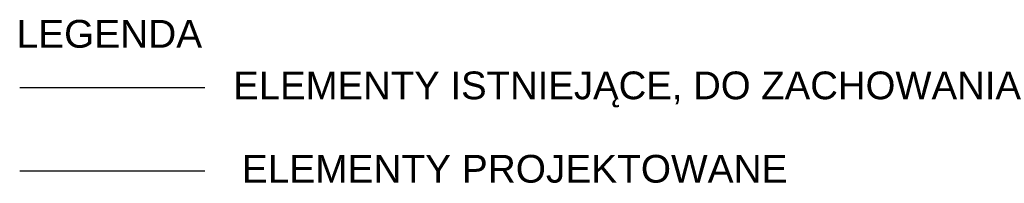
# Model space of a CAD drawing. Header units: millimetres. Extents: x 77315 to 1043159, y -108895 to -47794.
# Tile 87 of 87: x 1037845 to 1043159, y -48678 to -47794. Entities that reach past the tile are written whole.
import ezdxf

# ---------------------------------------------------------------- set-up
doc = ezdxf.new("R2010")
doc.units = ezdxf.units.MM
doc.header["$MEASUREMENT"] = 0
for name, color, linetype in [('A-WYSOKOSCI', 7, 'Continuous'), ('A_okno', 7, 'Continuous'), ('Nowe_A_okno', 7, 'Continuous')]:
    doc.layers.add(name, color=color, linetype=linetype)
doc.styles.add('STYL_AUTOMATYCZNY_1', font='arial.ttf')

msp = doc.modelspace()

# ---------------------------------------------------------------- linework, layer by layer
at = {"layer": 'A_okno'}
msp.add_line((1037844.5, -48160.3), (1038844.5, -48160.3), dxfattribs=at)
at = {"layer": 'Nowe_A_okno'}
msp.add_line((1037844.5, -48610.3), (1038844.5, -48610.3), dxfattribs=at)

# ---------------------------------------------------------------- texts
at = {"layer": 'A-WYSOKOSCI', "char_height": 150, "attachment_point": 5, "style": 'STYL_AUTOMATYCZNY_1'}
for s, insert in [('\\A1;{\\pqc;\\fArial|b0|i0|c238|p0;\\W1.000000;LEGENDA}', (1038328.6, -47871.3)), ('\\A1;{\\pqc;\\fArial|b0|i0|c238|p0;\\W1.000000;ELEMENTY ISTNIEJĄCE, DO ZACHOWANIA}', (1041150.6, -48171.1)), ('\\A1;{\\pqc;\\fArial|b0|i0|c238|p0;\\W1.000000;ELEMENTY PROJEKTOWANE}', (1040516.3, -48600.8))]:
    msp.add_mtext(s, dxfattribs=dict(at, insert=insert))

doc.saveas('drawing.dxf')
